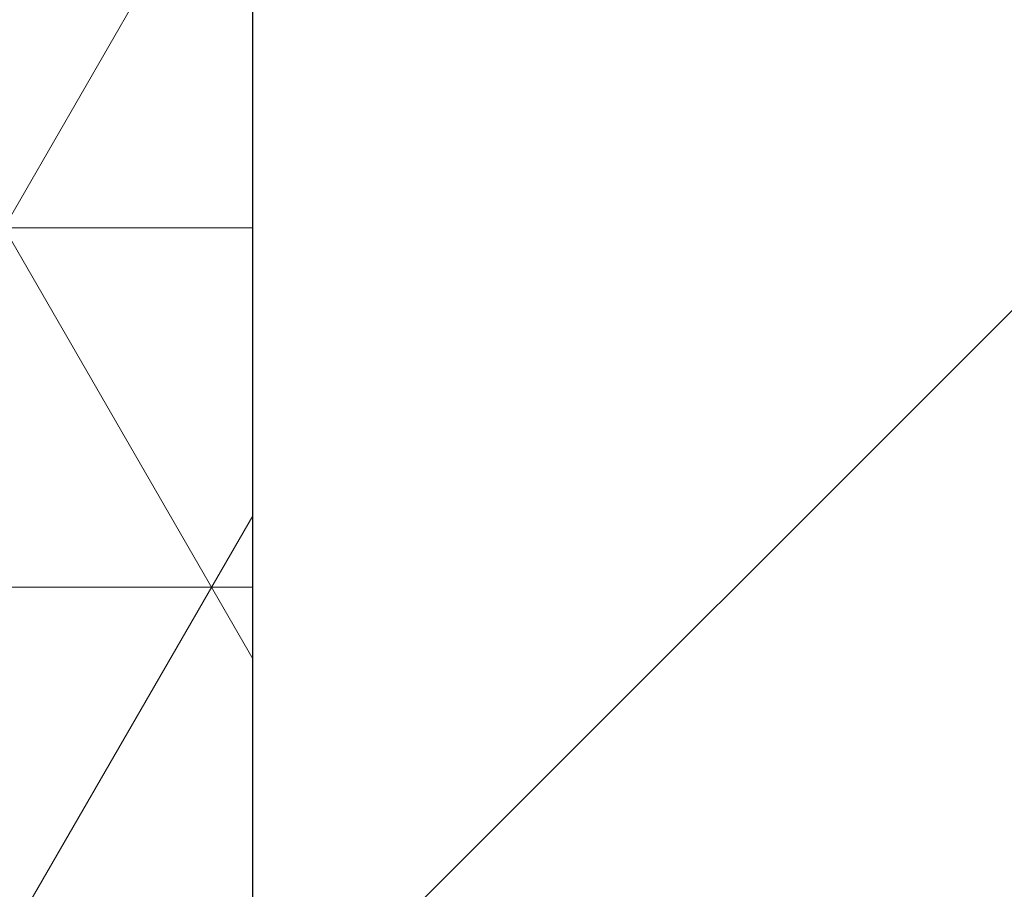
# Model space of a CAD drawing. Header units: millimetres. Extents: x -1777 to 1198744, y 17256 to 76241.
# Tile 63 of 201: x 127915 to 128002, y 52347 to 52424. Entities that reach past the tile are written whole.
import ezdxf

# ---------------------------------------------------------------- set-up
doc = ezdxf.new("R2010")
doc.units = ezdxf.units.MM
doc.layers.add('Beschriftung', color=7, linetype='Continuous', lineweight=9)
doc.styles.add('LBB3.5M1000', font='isocp.shx', dxfattribs={"height": 3.5})

msp = doc.modelspace()

# ---------------------------------------------------------------- hatches: boundary and pattern name
at = {"lineweight": 5}
h = msp.add_hatch(dxfattribs=at)
h.set_pattern_fill('NET3', color=0, scale=10)
h.set_pattern_definition([(0, (42400.086, 91172.177), (0, 31.75), []), (60, (42400.086, 91172.177), (-27.496307, 15.875), []), (120, (42400.086, 91172.177), (-27.496307, -15.875), [])])
h.paths.add_polyline_path([(127895.59851, 51321.72172), (127935.59851, 51321.72172), (127935.59851, 52811.17604), (127895.59851, 52811.17604)])
h = msp.add_hatch()
h.set_pattern_fill('ANSI33', color=256, scale=50)
h.set_pattern_definition([(45, (42400.1, 91172.18), (-224.5064, 224.5064), []), (45, (42624.6, 91172.18), (-224.5064, 224.5064), [158.75, -79.375])])
h.paths.add_polyline_path([(127935.59851, 51321.72172), (128335.59894, 51321.72172), (128335.59852, 52427.17352), (128324.58417, 52427.17604), (128324.58417, 52461.17604), (127935.59851, 52461.17604)])

# ---------------------------------------------------------------- linework, layer by layer
msp.add_line((127935.59851, 51321.72172), (127935.59851, 52811.17604))

# ---------------------------------------------------------------- texts
at = {"layer": 'Beschriftung', "insert": (-641.05085, 52759.07674), "char_height": 500, "width": 7399.7669481, "attachment_point": 1, "style": 'LBB3.5M1000'}
msp.add_mtext('\\pi2004.5;{\\fArial|b0|i0|c0|p34;TOP VIEW\\P\\pi1431.8;\\fArial|b0|i1|c0|p34;DRAUFSICHT\\P\\pi64.583;\\fArial|b0|i0|c0|p34;\\H0.6x;(SECTION THROUGH PUMP HOUSE)\\P\\pi330.31;\\fArial|b0|i1|c0|p34;(SCHNITT DURCH PUMPENHAUS)}', dxfattribs=at)

doc.saveas('drawing.dxf')
